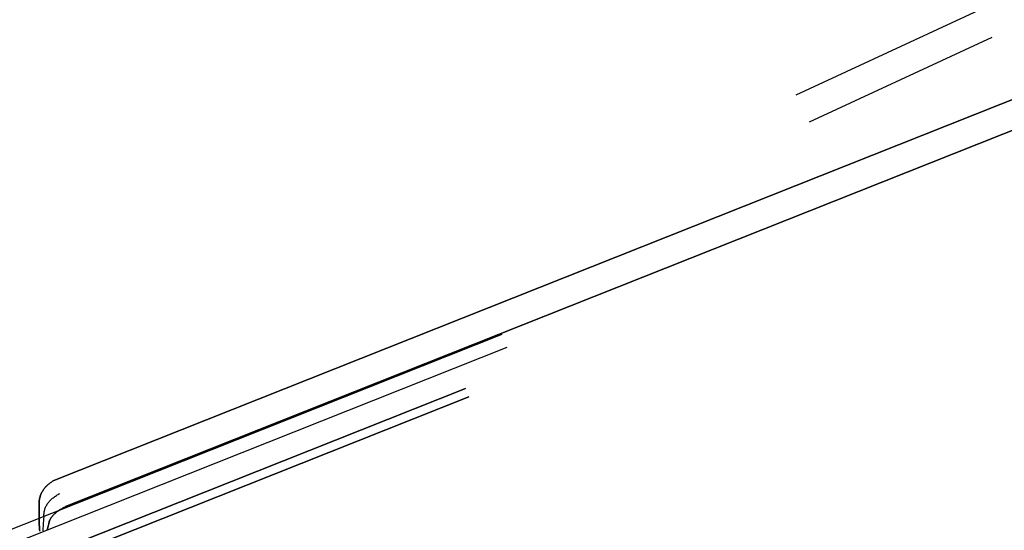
# Model space of a CAD drawing. Header units: millimetres. Extents: x -1690 to 192, y -898 to 54.
# Tile 221 of 256: x 27 to 77, y -35 to -10. Entities that reach past the tile are written whole.
import ezdxf

# ---------------------------------------------------------------- set-up
doc = ezdxf.new("R2010")
doc.units = ezdxf.units.MM
doc.header["$MEASUREMENT"] = 0
doc.layers.add('OVIDIO 186x93x72h', color=7, linetype='Continuous')

msp = doc.modelspace()

# ---------------------------------------------------------------- linework, layer by layer
at = {"layer": 'OVIDIO 186x93x72h', "extrusion": (-0.202852, -0.108979, 0.973126)}
for points in [[(41.457, 164.814), (41.457, 325.47)], [(41.457, 325.47), (41.457, 164.814)], [(41.752, 325.47), (41.752, 164.814)], [(42.048, 325.47), (42.048, 164.814)], [(42.048, 164.814), (42.048, 325.47)], [(43.883, 184.316), (43.883, 174.324)], [(44.473, 184.316), (44.473, 174.324)], [(45.064, 174.324), (45.064, 184.316)]]:
    msp.add_lwpolyline(points, dxfattribs=at)
at = {"layer": 'OVIDIO 186x93x72h', "extrusion": (-0.046296, -0.021464, 0.998697)}
for points in [[(39.908, 79.467), (39.908, 179.978)], [(41.394, 78.498), (41.394, 179.803)], [(39.908, 54.479), (39.908, 64.521)], [(41.394, 54.512), (41.394, 64.561)]]:
    msp.add_lwpolyline(points, dxfattribs=at)
at = {"layer": 'OVIDIO 186x93x72h', "extrusion": (0.114881, 0.045678, 0.992329)}
for points in [[(-42.484, 70.09), (-42.484, -38.825)], [(-43.171, 70.091), (-43.171, -38.825)], [(-44.316, 70.743), (-44.316, -36.112)], [(-44.316, -36.112), (-44.316, 70.743)], [(-44.772, 70.743), (-44.772, -36.112)], [(-44.772, -36.112), (-44.772, 70.743)], [(-59.254, -22.365), (-59.254, 32.826)], [(-59.026, -22.148), (-59.026, 32.256)]]:
    msp.add_lwpolyline(points, dxfattribs=at)
at = {"layer": 'OVIDIO 186x93x72h', "extrusion": (-0.202866, -0.108989, 0.973122)}
for points in [[(42.458, 184.327), (42.458, 241.708)], [(42.458, 241.708), (42.458, 184.327)], [(43.17, 184.327), (43.17, 241.708)], [(40.66, 174.436), (40.66, 184.226)], [(40.66, 184.226), (40.66, 174.436)], [(41.373, 174.436), (41.373, 184.226)], [(42.086, 174.436), (42.086, 184.226)], [(42.086, 184.226), (42.086, 174.436)], [(42.458, 174.335), (42.458, 166.291)], [(42.458, 166.291), (42.458, 174.335)], [(43.17, 166.291), (43.17, 174.335)], [(43.883, 166.291), (43.883, 174.335)], [(43.883, 174.335), (43.883, 166.291)]]:
    msp.add_lwpolyline(points, dxfattribs=at)
at = {"layer": 'OVIDIO 186x93x72h', "extrusion": (-0.202871, -0.108992, 0.973121)}
for points in [[(43.883, 184.331), (43.883, 241.712)], [(43.883, 241.712), (43.883, 184.331)]]:
    msp.add_lwpolyline(points, dxfattribs=at)
at = {"layer": 'OVIDIO 186x93x72h', "extrusion": (-0.12261, 0.276089, 0.953279)}
for points in [[(-58.803, 246.106), (-58.803, 244.606)], [(-29.466, 246.106), (-29.466, 244.606)], [(-29.466, 244.606), (-29.466, 246.106)], [(-30.214, 246.106), (-30.214, 244.606)], [(-30.963, 244.606), (-30.963, 246.106)], [(-30.963, 246.106), (-30.963, 244.606)], [(-24.716, 246.106), (-24.716, 244.606)], [(-19.966, 246.106), (-19.966, 244.606)], [(-19.966, 244.606), (-19.966, 246.106)], [(-20.616, 246.106), (-20.616, 244.606)], [(-21.266, 244.606), (-21.266, 246.106)], [(-21.266, 246.106), (-21.266, 244.606)], [(-17.364, 246.106), (-17.364, 244.606)], [(-13.461, 246.106), (-13.461, 244.606)], [(-13.461, 244.606), (-13.461, 246.106)]]:
    msp.add_lwpolyline(points, dxfattribs=at)
at = {"layer": 'OVIDIO 186x93x72h', "extrusion": (0.058152, 0.986824, -0.150988)}
for points in [[(-43.875, 677.016), (-45.981, 671.621)], [(-45.981, 671.621), (-43.875, 677.016)], [(-44.204, 677.144), (-46.309, 671.749)]]:
    msp.add_lwpolyline(points, dxfattribs=at)
at = {"layer": 'OVIDIO 186x93x72h', "extrusion": (0.058151, 0.986824, -0.150984)}
for points in [[(-44.532, 677.272), (-46.636, 671.88)], [(-46.636, 671.88), (-44.532, 677.272)]]:
    msp.add_lwpolyline(points, dxfattribs=at)
at = {"layer": 'OVIDIO 186x93x72h', "extrusion": (1, 0, 0)}
for points in [[(-26.866, 685.841), (-25.524, 683.157)], [(-27.825, 682.007), (-29.167, 684.69)], [(-30.126, 680.856), (-31.468, 683.54)]]:
    msp.add_lwpolyline(points, dxfattribs=at)
at = {"layer": 'OVIDIO 186x93x72h', "extrusion": (0.058564, 0.985466, -0.159457)}
for points in [[(-46.648, 670.781), (-46.648, 670.779)], [(-46.648, 670.779), (-46.648, 670.781)]]:
    msp.add_lwpolyline(points, dxfattribs=at)
at = {"layer": 'OVIDIO 186x93x72h', "extrusion": (0.058701, 0.984053, -0.167909)}
for points in [[(-35.781, 671.728), (-37.72, 666.271)], [(-37.72, 666.271), (-35.781, 671.728)], [(-38.049, 666.388), (-36.11, 671.844)]]:
    msp.add_lwpolyline(points, dxfattribs=at)
at = {"layer": 'OVIDIO 186x93x72h', "extrusion": (-0.38691, 0.87123, -0.30209)}
for points in [[(-21.266, 636.233), (-21.266, 636.236), (-19.966, 641.876)], [(-19.966, 641.876), (-21.266, 636.236), (-21.266, 636.233)]]:
    msp.add_lwpolyline(points, dxfattribs=at)
at = {"layer": 'OVIDIO 186x93x72h', "extrusion": (0.925924, 0.315264, -0.208021)}
msp.add_lwpolyline([(-40.518, 666.579), (-41.8, 667.363)], dxfattribs=at)
at = {"layer": 'OVIDIO 186x93x72h', "extrusion": (0.947935, 0.180645, -0.262271)}
for points in [[(-39.505, 660.407), (-38.623, 659.194)], [(-38.623, 659.194), (-39.505, 660.407)], [(-38.623, 659.194), (-38.743, 659.359)]]:
    msp.add_lwpolyline(points, dxfattribs=at)
at = {"layer": 'OVIDIO 186x93x72h'}
for points in [[(129.21, 7.252, 665.136), (128.518, 6.977, 665.229), (29.172, -32.524, 678.548)], [(29.172, -32.524, 678.548), (128.518, 6.977, 665.229), (129.21, 7.252, 665.136)], [(129.79, 5.945, 665.589), (129.099, 5.67, 665.682), (29.753, -33.831, 679.002)], [(29.753, -33.831, 679.002), (129.099, 5.67, 665.682), (129.79, 5.945, 665.589)], [(29.172, -32.524, 678.548), (29.141, -32.544, 678.533), (29.109, -32.564, 678.516), (29.078, -32.585, 678.498), (29.047, -32.606, 678.478), (29.017, -32.627, 678.458), (28.987, -32.65, 678.436), (28.957, -32.673, 678.414), (28.927, -32.696, 678.39), (28.898, -32.72, 678.365), (28.869, -32.745, 678.339), (28.841, -32.771, 678.311), (28.813, -32.798, 678.283), (28.786, -32.825, 678.254), (28.76, -32.853, 678.223), (28.734, -32.882, 678.192), (28.708, -32.912, 678.159), (28.684, -32.943, 678.125), (28.66, -32.975, 678.091), (28.637, -33.008, 678.055), (28.616, -33.041, 678.019), (28.595, -33.076, 677.982), (28.575, -33.112, 677.944), (28.556, -33.149, 677.905), (28.538, -33.187, 677.866), (28.522, -33.226, 677.826), (28.507, -33.265, 677.786), (28.493, -33.306, 677.746), (28.481, -33.348, 677.705), (28.469, -33.391, 677.664), (28.46, -33.434, 677.624), (28.451, -33.478, 677.583), (28.444, -33.522, 677.543), (28.438, -33.567, 677.503), (28.434, -33.613, 677.464), (28.431, -33.659, 677.425), (28.429, -33.705, 677.387), (28.429, -33.753, 677.349), (28.431, -33.801, 677.312), (28.433, -33.849, 677.275), (28.437, -33.899, 677.239)], [(28.437, -33.899, 677.239), (28.433, -33.849, 677.275), (28.431, -33.801, 677.312), (28.429, -33.753, 677.349), (28.429, -33.705, 677.387), (28.431, -33.659, 677.425), (28.434, -33.613, 677.464), (28.438, -33.567, 677.503), (28.444, -33.522, 677.543), (28.451, -33.478, 677.583), (28.46, -33.434, 677.624), (28.469, -33.391, 677.664), (28.481, -33.348, 677.705), (28.493, -33.306, 677.746), (28.507, -33.265, 677.786), (28.522, -33.226, 677.826), (28.538, -33.187, 677.866), (28.556, -33.149, 677.905), (28.575, -33.112, 677.944), (28.595, -33.076, 677.982), (28.616, -33.041, 678.019), (28.637, -33.008, 678.055), (28.66, -32.975, 678.091), (28.684, -32.943, 678.125), (28.708, -32.912, 678.159), (28.734, -32.882, 678.192), (28.76, -32.853, 678.223), (28.786, -32.825, 678.254), (28.813, -32.798, 678.283), (28.841, -32.771, 678.311), (28.869, -32.745, 678.339), (28.898, -32.72, 678.365), (28.927, -32.696, 678.39), (28.957, -32.673, 678.414), (28.987, -32.65, 678.436), (29.017, -32.627, 678.458), (29.047, -32.606, 678.478), (29.078, -32.585, 678.498), (29.109, -32.564, 678.516), (29.141, -32.544, 678.533), (29.172, -32.524, 678.548)], [(28.676, -34.302, 677.824), (28.675, -34.278, 677.84), (28.675, -34.255, 677.857), (28.676, -34.232, 677.874), (28.677, -34.209, 677.891), (28.678, -34.187, 677.908), (28.68, -34.164, 677.925), (28.682, -34.142, 677.943), (28.685, -34.12, 677.96), (28.688, -34.098, 677.977), (28.692, -34.076, 677.995), (28.696, -34.054, 678.013), (28.701, -34.033, 678.03), (28.712, -33.99, 678.066), (28.725, -33.949, 678.101), (28.739, -33.908, 678.137), (28.755, -33.868, 678.172), (28.773, -33.829, 678.208), (28.792, -33.79, 678.243), (28.813, -33.752, 678.277), (28.836, -33.715, 678.311), (28.86, -33.679, 678.345), (28.886, -33.644, 678.378), (28.913, -33.609, 678.411), (28.941, -33.575, 678.442), (28.971, -33.543, 678.473), (29.003, -33.51, 678.504), (29.035, -33.479, 678.533), (29.069, -33.448, 678.561), (29.104, -33.418, 678.588), (29.14, -33.389, 678.614), (29.177, -33.36, 678.639), (29.215, -33.332, 678.662), (29.254, -33.305, 678.685), (29.294, -33.278, 678.706), (29.335, -33.252, 678.725), (29.377, -33.226, 678.743), (29.419, -33.201, 678.76), (29.441, -33.189, 678.768), (29.462, -33.177, 678.775)], [(29.753, -33.831, 679.002), (29.712, -33.852, 678.994), (29.673, -33.872, 678.986), (29.634, -33.893, 678.976), (29.597, -33.914, 678.966), (29.56, -33.935, 678.955), (29.525, -33.956, 678.944), (29.491, -33.977, 678.931), (29.457, -33.998, 678.919), (29.425, -34.019, 678.905), (29.393, -34.04, 678.891), (29.363, -34.061, 678.877), (29.334, -34.083, 678.862), (29.305, -34.104, 678.847), (29.278, -34.126, 678.832), (29.252, -34.148, 678.816), (29.226, -34.169, 678.8), (29.202, -34.191, 678.784), (29.179, -34.213, 678.768), (29.156, -34.235, 678.751), (29.135, -34.257, 678.734), (29.115, -34.279, 678.718), (29.095, -34.302, 678.701), (29.077, -34.324, 678.684), (29.06, -34.346, 678.667), (29.043, -34.369, 678.65), (29.028, -34.391, 678.633), (29.014, -34.414, 678.616), (29, -34.437, 678.599), (28.988, -34.459, 678.582), (28.977, -34.482, 678.566), (28.966, -34.504, 678.549), (28.957, -34.527, 678.533), (28.948, -34.55, 678.517), (28.941, -34.572, 678.501), (28.934, -34.594, 678.485), (28.928, -34.617, 678.47), (28.924, -34.639, 678.454), (28.92, -34.661, 678.439), (28.917, -34.683, 678.424), (28.915, -34.705, 678.41)], [(28.915, -34.705, 678.41), (28.917, -34.683, 678.424), (28.92, -34.661, 678.439), (28.924, -34.639, 678.454), (28.928, -34.617, 678.47), (28.934, -34.594, 678.485), (28.941, -34.572, 678.501), (28.948, -34.55, 678.517), (28.957, -34.527, 678.533), (28.966, -34.504, 678.549), (28.977, -34.482, 678.566), (28.988, -34.459, 678.582), (29, -34.437, 678.599), (29.014, -34.414, 678.616), (29.028, -34.391, 678.633), (29.043, -34.369, 678.65), (29.06, -34.346, 678.667), (29.077, -34.324, 678.684), (29.095, -34.302, 678.701), (29.115, -34.279, 678.718), (29.135, -34.257, 678.734), (29.156, -34.235, 678.751), (29.179, -34.213, 678.768), (29.202, -34.191, 678.784), (29.226, -34.169, 678.8), (29.252, -34.148, 678.816), (29.278, -34.126, 678.832), (29.305, -34.104, 678.847), (29.334, -34.083, 678.862), (29.363, -34.061, 678.877), (29.393, -34.04, 678.891), (29.425, -34.019, 678.905), (29.457, -33.998, 678.919), (29.491, -33.977, 678.931), (29.525, -33.956, 678.944), (29.56, -33.935, 678.955), (29.597, -33.914, 678.966), (29.634, -33.893, 678.976), (29.673, -33.872, 678.986), (29.712, -33.852, 678.994), (29.753, -33.831, 679.002)], [(28.437, -33.899, 677.239), (28.435, -33.951, 677.204), (28.434, -34.005, 677.17), (28.432, -34.059, 677.138), (28.432, -34.113, 677.106), (28.431, -34.169, 677.075), (28.431, -34.224, 677.045), (28.431, -34.281, 677.017), (28.432, -34.338, 676.989), (28.433, -34.395, 676.963), (28.434, -34.453, 676.937), (28.435, -34.511, 676.913), (28.437, -34.57, 676.89), (28.44, -34.629, 676.868), (28.442, -34.689, 676.847), (28.445, -34.749, 676.827), (28.448, -34.809, 676.808), (28.452, -34.87, 676.791), (28.455, -34.931, 676.774), (28.459, -34.992, 676.759), (28.464, -35.053, 676.745)], [(28.464, -35.053, 676.745), (28.459, -34.992, 676.759), (28.455, -34.931, 676.774), (28.452, -34.87, 676.791), (28.448, -34.809, 676.808), (28.445, -34.749, 676.827), (28.442, -34.689, 676.847), (28.44, -34.629, 676.868), (28.437, -34.57, 676.89), (28.435, -34.511, 676.913), (28.434, -34.453, 676.937), (28.433, -34.395, 676.963), (28.432, -34.338, 676.989), (28.431, -34.281, 677.017), (28.431, -34.224, 677.045), (28.431, -34.169, 677.075), (28.432, -34.113, 677.106), (28.432, -34.059, 677.138), (28.434, -34.005, 677.17), (28.435, -33.951, 677.204), (28.437, -33.899, 677.239)], [(28.675, -34.3, 677.822), (28.667, -34.362, 677.784), (28.66, -34.425, 677.748), (28.653, -34.489, 677.713), (28.647, -34.555, 677.681), (28.642, -34.621, 677.65), (28.637, -34.687, 677.621), (28.633, -34.755, 677.594), (28.629, -34.824, 677.569), (28.626, -34.893, 677.545), (28.624, -34.963, 677.524), (28.621, -35.033, 677.504)], [(28.835, -35.013, 678.27), (28.843, -34.981, 678.281), (28.85, -34.949, 678.293), (28.857, -34.918, 678.306), (28.865, -34.887, 678.319), (28.873, -34.856, 678.333), (28.881, -34.825, 678.347), (28.889, -34.795, 678.362), (28.898, -34.765, 678.378), (28.906, -34.735, 678.393), (28.915, -34.705, 678.41)], [(28.915, -34.705, 678.41), (28.906, -34.735, 678.393), (28.898, -34.765, 678.378), (28.889, -34.795, 678.362), (28.881, -34.825, 678.347), (28.873, -34.856, 678.333), (28.865, -34.887, 678.319), (28.857, -34.918, 678.306), (28.85, -34.949, 678.293), (28.843, -34.981, 678.281), (28.835, -35.013, 678.27)]]:
    msp.add_polyline3d(points, dxfattribs=at)

doc.saveas('drawing.dxf')
